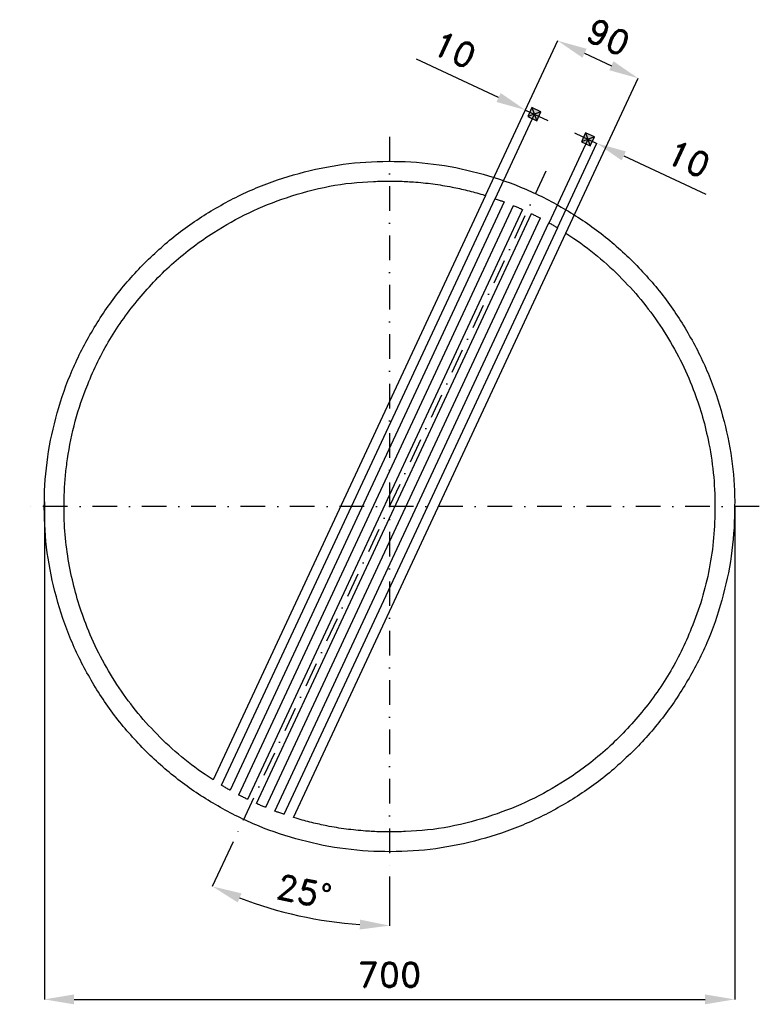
# Model space of a CAD drawing. Header units: millimetres. Extents: x -375 to 375, y -505 to 494.
import ezdxf

# ---------------------------------------------------------------- set-up
doc = ezdxf.new("R2010")
doc.units = ezdxf.units.MM
doc.header["$LTSCALE"] = 5
doc.linetypes.add('ČERCHOVANÁX2', pattern=[2, 1, -0.5, 0, -0.5])
doc.layers.add('Kóty', color=2, linetype='Continuous')
doc.layers.add('Značka', color=7, linetype='Continuous')
doc.styles.get("Standard").update_dxf_attribs({"font": 'romand.shx', "height": 25})
doc.dimstyles.get("Standard").update_dxf_attribs({"dimtxt": 25, "dimasz": 30, "dimexe": 0.18, "dimexo": 0.0625, "dimgap": 12.5, "dimtad": 1, "dimdec": 0, "dimzin": 0, "dimdsep": 46, "dimtxsty": 'Standard', "dimcen": 0.09, "dimadec": 0, "dimazin": 0, "dimtfac": 1, "dimtdec": 0, "dimtofl": 0, "dimtmove": 0, "dimatfit": 3, "dimfxl": 1, "dimtolj": 1, "dimtzin": 0, "dimarcsym": 0})

# ---------------------------------------------------------------- blocks, each defined once
blk = doc.blocks.new('*D2')
at = {"layer": 'Defpoints', "color": 0, "transparency": 16777216}
for p in [(-349.92, 4.7), (350.05, 0.12), (350.05, -499.82)]:
    blk.add_point(p, dxfattribs=at)
at = {"layer": 'Kóty', "color": 0, "lineweight": -2, "transparency": 16777216}
for p, q in [((-349.92, 4.64), (-349.92, -500)), ((350.05, 0.06), (350.05, -500)), ((-319.92, -499.82), (320.05, -499.82))]:
    blk.add_line(p, q, dxfattribs=at)
at = {"layer": 'Kóty', "color": 0, "transparency": 16777216}
for points in [[(-319.92, -494.82), (-319.92, -504.82), (-349.92, -499.82)], [(320.05, -494.82), (320.05, -504.82), (350.05, -499.82)]]:
    blk.add_solid(points, dxfattribs=at)
at = {"layer": 'Kóty', "color": 0, "transparency": 16777216, "insert": (0.06, -474.82), "char_height": 25, "attachment_point": 5}
blk.add_mtext('\\A1;700', dxfattribs=at)
blk = doc.blocks.new('*D3')
at = {"layer": 'Defpoints', "color": 0, "transparency": 16777216}
for p in [(0, 375), (158.54, 340), (-158.54, -340), (0, -375), (-121.9, -407.18)]:
    blk.add_point(p, dxfattribs=at)
at = {"layer": 'Kóty', "color": 0, "lineweight": -2, "transparency": 16777216}
for p, q in [((-158.57, -340.05), (-179.7, -385.38)), ((0, -375.06), (0, -425.21))]:
    blk.add_line(p, q, dxfattribs=at)
blk.add_arc((0, 0), 425.04, 249.04529, 265.95512, dxfattribs=at)
at = {"layer": 'Kóty', "color": 0, "transparency": 16777216}
for points in [[(-153.96, -401.53), (-150.05, -392.32), (-179.63, -385.21)], [(-29.8, -418.98), (-30.16, -428.97), (0, -425.03)]]:
    blk.add_solid(points, dxfattribs=at)
at = {"layer": 'Kóty', "color": 0, "transparency": 16777216, "insert": (-86.58, -390.55), "char_height": 25, "attachment_point": 5, "rotation": 347.50021}
blk.add_mtext('\\A1;25°', dxfattribs=at)

msp = doc.modelspace()

# ---------------------------------------------------------------- hatches: boundary and pattern name
at = {"layer": 'Kóty'}
h = msp.add_hatch(color=256, dxfattribs=at)
h.dxf.hatch_style = 1
h.paths.add_polyline_path([(140.25, 395.38), (149.33, 391.18), (153.53, 400.26), (144.45, 404.45)])
h = msp.add_hatch(color=256, dxfattribs=at)
h.dxf.hatch_style = 1
h.paths.add_polyline_path([(194.55, 369.86), (203.63, 365.66), (207.83, 374.74), (198.75, 378.93)])

# ---------------------------------------------------------------- linework, layer by layer
for p, q in [((97.41, 315.37), (170.67, 472.46)), ((197.78, 459.62), (224.97, 446.95)), ((110.64, 414.72), (27.34, 453.56)), ((178.95, 277.28), (252.23, 434.43)), ((137.83, 402.04), (160.42, 391.51)), ((107.27, 312.15), (146.97, 397.98)), ((161.8, 287.64), (201.34, 372.62)), ((187.69, 378.79), (210.33, 368.24)), ((170.22, 282.75), (210.4, 368.4)), ((237.52, 355.56), (320.81, 316.72))]:
    msp.add_line(p, q, dxfattribs=at)
for points in [[(140.25, 395.38), (149.33, 391.18), (153.53, 400.26), (144.45, 404.45)], [(194.55, 369.86), (203.63, 365.66), (207.83, 374.74), (198.75, 378.93)]]:
    msp.add_lwpolyline(points, close=True, dxfattribs=at)
for points in [[(153.53, 400.26), (140.25, 395.38)], [(144.45, 404.45), (149.33, 391.18)], [(207.83, 374.74), (194.55, 369.86)], [(198.75, 378.93), (203.63, 365.66)]]:
    msp.add_lwpolyline(points, dxfattribs=at)
for points in [[(199.89, 464.15), (195.67, 455.09), (170.59, 472.3)], [(227.08, 451.48), (222.85, 442.41), (252.15, 434.27)], [(112.75, 419.25), (108.52, 410.19), (137.83, 402.04)], [(239.63, 360.09), (235.4, 351.02), (210.33, 368.24)]]:
    msp.add_solid(points, dxfattribs=at)
at = {"layer": 'Značka', "color": 6, "linetype": 'ČERCHOVANÁX2', "lineweight": 25, "ltscale": 5}
for p, q in [((0, 375), (0, -375)), ((375, 0), (-375, 0))]:
    msp.add_line(p, q, dxfattribs=at)
at = {"layer": 'Značka', "color": 6, "linetype": 'ČERCHOVANÁX2', "ltscale": 5}
msp.add_line((158.54, 340), (-158.54, -340), dxfattribs=at)
at = {"layer": 'Značka', "color": 5}
for points in [[(350, 0), (349.99, -2.29), (349.97, -4.58, -0.032172), (346.49, -50.21, -0.035727), (336.86, -95, -0.036663), (321.83, -138.26, -0.034749), (300.79, -178.95, -0.034042), (274.96, -216.77, -0.034458), (244.23, -250.71, -0.034559), (209.51, -280.56, -0.034426), (171.02, -305.37, -0.034392), (129.75, -325.22, -0.034421), (86.15, -339.23, -0.03443), (41.16, -347.72, -0.034418), (-4.58, -349.97, -0.034413), (-50.24, -346.53, -0.034418), (-95, -336.86, -0.034411), (-138.22, -321.72, -0.034418), (-178.95, -300.79, -0.034414), (-216.78, -274.98, -0.03442), (-250.71, -244.23, -0.034415), (-280.56, -209.5, -0.034419), (-305.37, -171.02, -0.034418), (-325.22, -129.75, -0.034422), (-339.23, -86.15, -0.034423), (-347.72, -41.16, -0.034414), (-349.97, 4.58, -0.034413), (-346.53, 50.24, -0.034416), (-336.86, 95, -0.034414), (-321.72, 138.22, -0.034418), (-300.79, 178.95, -0.034414), (-274.98, 216.78, -0.03442), (-244.23, 250.71, -0.034415), (-209.5, 280.56, -0.034419), (-171.02, 305.37, -0.034418), (-129.75, 325.22, -0.034422), (-86.15, 339.23, -0.034423), (-41.16, 347.72, -0.034413), (4.58, 349.97, -0.034424), (50.24, 346.53, -0.034417), (95, 336.86, -0.034419), (138.22, 321.72, -0.034409), (178.95, 300.79, -0.034418), (216.77, 274.98, -0.03441), (250.71, 244.23, -0.034418), (280.57, 209.5, -0.034491), (305.37, 171.02, -0.034425), (325.2, 129.76, -0.034081), (339.23, 86.15, -0.03279), (347.51, 43.38, -0.034266), (350, 0)], [(97.41, 315.37), (-178.95, -277.28), (-183.01, -274.59), (-187.05, -271.87, -0.026582), (-214.04, -251.28, -0.027814), (-238.67, -227.86, -0.026719), (-259.96, -203.46, -0.025775), (-278.57, -176.96, -0.02586), (-294.81, -148.61, -0.026622), (-307.98, -118.74, -0.021511), (-316.57, -93.61, -0.020471), (-323.02, -67.84, -0.022943), (-327.82, -39.28, -0.025571), (-329.84, -10.43, -0.003606), (-329.94, -5.21), (-330, 0, -0.001767), (-329.86, 8.15, -0.005365), (-329.6, 16.3, -0.013597), (-328.47, 32.33, -0.012655), (-326.49, 48.28, -0.030267), (-318.6, 86.6, -0.03166), (-306.03, 123.68, -0.041576), (-283.54, 169.4, -0.040831), (-253.83, 210.87, -0.040424), (-218.66, 247.46, -0.040892), (-178.12, 277.83, -0.032936), (-142.38, 297.88, -0.031725), (-104.29, 313.17, -0.035676), (-60.85, 324.72, -0.039815), (-16.3, 329.6, -0.005805), (-8.15, 329.86, -0.001916), (0, 330), (1.52, 330), (3.05, 329.99, -0.002569), (6.09, 329.95, -0.002329), (9.13, 329.88, -0.005732), (16.67, 329.59, -0.005966), (24.2, 329.13, -0.008073), (34.11, 328.27, -0.007972), (44, 327.09, -0.007917), (53.75, 325.65, -0.008035), (63.44, 323.9, -0.006279), (71.1, 322.32, -0.00603), (78.71, 320.54, -0.006573), (86.7, 318.49, -0.007361), (94.63, 316.22), (96.02, 315.8), (97.41, 315.37)], [(-97.41, -315.37), (178.95, 277.28), (183.01, 274.59), (187.05, 271.87, -0.026577), (214.04, 251.28, -0.027794), (238.67, 227.86, -0.026723), (259.96, 203.45, -0.025815), (278.57, 176.96, -0.025852), (294.8, 148.61, -0.026423), (307.98, 118.74, -0.021555), (316.59, 93.61, -0.02115), (323.02, 67.84, -0.026845), (328.32, 34.14, -0.026574), (330, 0, -0.049238), (324.26, -63.06, -0.051954), (306.03, -123.68, -0.042479), (283.54, -169.44, -0.040381), (253.83, -210.87, -0.039562), (218.63, -247.42, -0.040772), (178.12, -277.83, -0.033086), (142.38, -297.88, -0.031715), (104.29, -313.17, -0.035629), (60.84, -324.72, -0.039821), (16.3, -329.6, -0.005777), (8.15, -329.86, -0.001946), (0, -330), (-1.52, -330), (-3.05, -329.99, -0.002571), (-6.09, -329.95, -0.002331), (-9.13, -329.88, -0.005762), (-16.67, -329.59, -0.005997), (-24.2, -329.12, -0.008048), (-34.11, -328.26, -0.007972), (-44, -327.09, -0.007941), (-53.75, -325.65, -0.008035), (-63.44, -323.9, -0.006248), (-71.1, -322.31, -0.005979), (-78.71, -320.54, -0.006624), (-86.7, -318.49, -0.007406), (-94.63, -316.22), (-96.02, -315.8), (-97.41, -315.37)]]:
    msp.add_lwpolyline(points, format="xyb", dxfattribs=at)
for points in [[(-170.41, -282.63), (106.99, 312.25), (107.13, 312.2), (107.27, 312.15), (108.27, 311.81), (109.27, 311.46), (110.21, 311.12), (111.16, 310.79), (112.1, 310.44), (113.05, 310.1), (113.8, 309.82), (114.55, 309.54), (115.35, 309.25), (116.15, 308.95), (116.29, 308.89), (116.43, 308.84), (-161.73, -287.68), (-161.86, -287.6), (-161.99, -287.53), (-162.91, -287.01), (-163.83, -286.49), (-164.7, -285.99), (-165.57, -285.49), (-166.44, -284.98), (-167.31, -284.48), (-168, -284.07), (-168.69, -283.66), (-169.42, -283.22), (-170.15, -282.78), (-170.28, -282.71), (-170.41, -282.63)], [(-152.93, -292.46), (125.75, 305.16), (125.89, 305.1), (126.03, 305.05), (127, 304.64), (127.97, 304.24), (128.89, 303.85), (129.81, 303.46), (130.73, 303.06), (131.65, 302.67), (132.38, 302.35), (133.12, 302.03), (133.89, 301.68), (134.67, 301.34), (134.81, 301.28), (134.94, 301.22), (-144, -296.98), (-144.14, -296.92), (-144.27, -296.85), (-145.22, -296.39), (-146.16, -295.92), (-147.05, -295.47), (-147.95, -295.03), (-148.84, -294.57), (-149.73, -294.12), (-150.44, -293.75), (-151.15, -293.39), (-151.91, -293), (-152.66, -292.6), (-152.8, -292.53), (-152.93, -292.46)], [(-134.94, -301.22), (144, 296.98), (144.14, 296.92), (144.27, 296.85), (145.22, 296.39), (146.16, 295.92), (147.06, 295.48), (147.95, 295.03), (148.84, 294.58), (149.73, 294.12), (150.44, 293.76), (151.16, 293.39), (151.91, 293), (152.66, 292.6), (152.8, 292.53), (152.93, 292.46), (-125.75, -305.16), (-125.89, -305.1), (-126.03, -305.05), (-127, -304.64), (-127.97, -304.24), (-128.89, -303.85), (-129.81, -303.46), (-130.73, -303.07), (-131.65, -302.67), (-132.38, -302.35), (-133.12, -302.03), (-133.89, -301.69), (-134.67, -301.34), (-134.81, -301.28), (-134.94, -301.22)], [(170.41, 282.63), (-106.99, -312.25), (-107.13, -312.2), (-107.27, -312.15), (-108.27, -311.81), (-109.27, -311.46), (-110.21, -311.12), (-111.16, -310.78), (-112.1, -310.44), (-113.05, -310.1), (-113.8, -309.82), (-114.55, -309.54), (-115.35, -309.25), (-116.15, -308.95), (-116.29, -308.89), (-116.43, -308.84), (161.73, 287.68), (161.86, 287.6), (161.99, 287.53), (162.91, 287.01), (163.83, 286.49), (164.7, 285.99), (165.57, 285.49), (166.44, 284.98), (167.31, 284.48), (168, 284.07), (168.69, 283.66), (169.42, 283.22), (170.15, 282.78), (170.28, 282.71), (170.41, 282.63)]]:
    msp.add_lwpolyline(points, dxfattribs=at)

# ---------------------------------------------------------------- texts
at = {"layer": 'Kóty', "char_height": 25, "attachment_point": 5}
for s, insert, rotation in [('\\A1;90', (221.94, 475.94), 334.99978), ('\\A1;10', (65.96, 463.14), 334.99978), ('\\A1;10', (303.32, 352.45), 334.99977)]:
    msp.add_mtext(s, dxfattribs=dict(at, insert=insert, rotation=rotation))

# ---------------------------------------------------------------- dimensions: what is measured, and where the dimension line sits
at = {"layer": 'Kóty'}
dim = msp.add_angular_dim_2l(base=(-121.9, -407.18), line1=((0, 375), (0, -375)), line2=((158.54, 340), (-158.54, -340)), dimstyle='Standard', dxfattribs=at)
dim.commit()
dim.dimension.update_dxf_attribs({"geometry": '*D3', "text_midpoint": (-86.58, -390.55)})
dim = msp.add_linear_dim(base=(350.05, -499.82), p1=(-349.92, 4.7), p2=(350.05, 0.12), dimstyle='Standard', dxfattribs=at)
dim.commit()
dim.dimension.update_dxf_attribs({"geometry": '*D2', "text_midpoint": (0.06, -474.82)})

doc.saveas('drawing.dxf')
